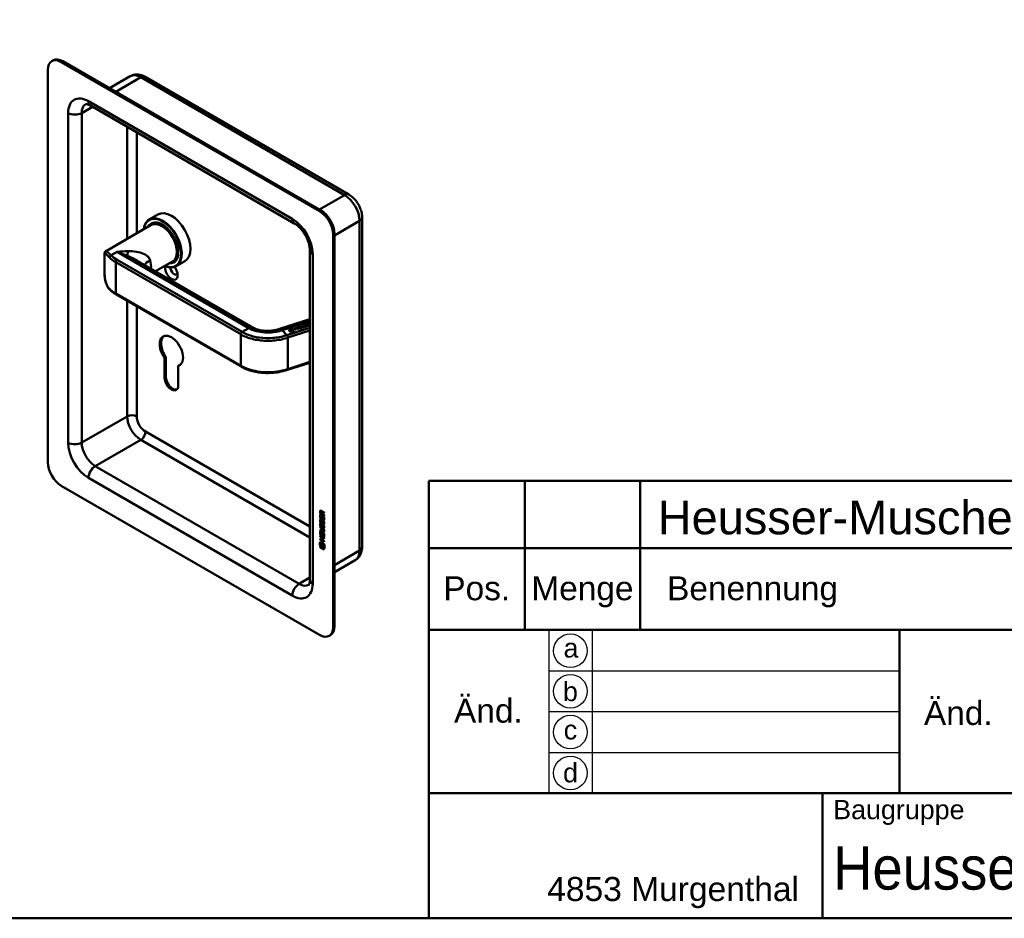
# Model space of a CAD drawing. Header units: millimetres. Extents: x 20 to 833, y 20 to 574.
# Tile 2 of 4: x 355 to 560, y 20 to 207. Entities that reach past the tile are written whole.
import ezdxf
from ezdxf.enums import TextEntityAlignment as Align

# ---------------------------------------------------------------- set-up
doc = ezdxf.new("R2010")
doc.units = ezdxf.units.MM
doc.header["$LTSCALE"] = 2
for name, color, linetype, lineweight in [('Sichtbare Kanten(DIN)', 7, 'Continuous', 50), ('Sichtbare tangentiale Kanten(DIN)', 7, 'Continuous', 50), ('Skizziergeometrie(DIN)', 7, 'Continuous', 50), ('Skizzierlinie(DIN)', 7, 'Continuous', 25), ('Symbole(DIN)', 7, 'Continuous', 25)]:
    doc.layers.add(name, color=color, linetype=linetype, lineweight=lineweight)
doc.styles.add('Aktuell-DIN', font='arial.ttf')
doc.styles.add('Textstil10', font='arial.ttf')
doc.styles.add('Textstil41', font='arial.ttf', dxfattribs={"width": 0.8})
doc.styles.add('Textstil83', font='arial.ttf', dxfattribs={"width": 0.8})

# ---------------------------------------------------------------- blocks, each defined once
blk = doc.blocks.new('Ränder Standardrahmen')
at = {"layer": 'Skizziergeometrie(DIN)', "flags": 128}
blk.add_lwpolyline([(10, 10), (10, 287), (410, 287), (410, 10), (10, 10)], dxfattribs=at)
blk = doc.blocks.new('Schriftfelder Heusser')
at = {"layer": 'Skizziergeometrie(DIN)'}
for p, q in [((101, 229.92), (101, 236.92)), ((101, 236.92), (291, 236.92)), ((111, 229.92), (111, 236.92)), ((123, 229.92), (123, 236.92)), ((101, 191.42), (101, 229.92)), ((101, 229.92), (291, 229.92)), ((111, 229.92), (111, 221.42)), ((123, 229.92), (123, 221.42)), ((101, 221.42), (291, 221.42)), ((150, 221.42), (150, 204.42)), ((101, 204.42), (291, 204.42)), ((142, 204.42), (142, 191.42)), ((291, 191.42), (101, 191.42))]:
    blk.add_line(p, q, dxfattribs=at)
at = {"layer": 'Skizzierlinie(DIN)'}
for p, q in [((113.5, 221.42), (113.5, 204.42)), ((118, 221.42), (118, 204.42)), ((113.5, 217.17), (150, 217.17)), ((113.5, 212.92), (150, 212.92)), ((113.5, 208.67), (150, 208.67))]:
    blk.add_line(p, q, dxfattribs=at)
for centre in [(115.75, 219.25), (115.75, 215.04), (115.75, 210.79), (115.75, 206.54)]:
    blk.add_circle(centre, 1.75, dxfattribs=at)
at = {"layer": 'Symbole(DIN)', "color": 179, "true_color": 0x262659, "style": 'Aktuell-DIN'}
for s, insert, char_height, attachment_point in [('Pos.', (106, 227), 2.489, 2), ('Menge', (117, 227), 2.489, 2), ('Benennung', (125.81, 225.38), 2.489, 4), ('\\fArial|b0|i0;a', (115.81, 219.53), 2, 5), ('\\fArial|b0|i0;b', (115.75, 215), 2, 5), ('\\fArial|b0|i0;c', (115.75, 211.01), 2, 5), ('\\fArial|b0|i0;d', (115.76, 206.55), 2, 5), ('\\fArial|b0|i0;\\H2.0000;Baugruppe', (143.1, 203.73), 2, 1), ('\\fArial|b0|i0;\\H2.5000;4853 Murgenthal', (113.33, 192.46), 2.5, 7)]:
    blk.add_mtext(s, dxfattribs=dict(at, insert=insert, char_height=char_height, attachment_point=attachment_point))
at = {"layer": 'Symbole(DIN)', "color": 179, "true_color": 0x262659, "char_height": 2.489, "width": 12.3494, "attachment_point": 5, "style": 'Aktuell-DIN'}
for insert in [(107.21, 213), (156.12, 212.76)]:
    blk.add_mtext('Änd.', dxfattribs=dict(at, insert=insert))
at = {"layer": 'Symbole(DIN)', "color": 7, "insert": (143.1, 196.62), "char_height": 4.5, "width": 90.18, "attachment_point": 4, "style": 'Aktuell-DIN'}
blk.add_mtext('\\fArial|b0|i0;\\W0.90;\\H4.5000;Heusser-Muschel Serie 6  EN179', dxfattribs=at)
at = {"layer": 'Symbole(DIN)', "color": 179, "true_color": 0x262659}
for tag, height, style, p in [('AUTOR', 2.49, 'Aktuell-DIN', (240.03, 219.26)), ('KONTROLLDATUM', 2, 'Textstil10', (217.42, 215.04)), ('KONTROLLIERT_VON', 2, 'Textstil10', (239.98, 215.05))]:
    blk.add_attdef(tag, text='', height=height, dxfattribs=dict(at, style=style)).set_placement(p, align=Align.MIDDLE_LEFT)
at = {"layer": 'Symbole(DIN)', "color": 179, "true_color": 0x262659, "style": 'Textstil10'}
blk.add_attdef('ERSTELLUNGSDATUM_001', (217.04, 218.29), '', height=2, dxfattribs=at)
at = {"layer": 'Symbole(DIN)', "color": 7, "style": 'Textstil83', "width": 0.8}
blk.add_attdef('Anfänglicher_Ansichtsmaßstab_001', (281.57, 213.34), '', height=2.3, dxfattribs=at)
at = {"layer": 'Symbole(DIN)', "color": 179, "true_color": 0x262659, "style": 'Textstil10'}
blk.add_attdef('PROJEKT', text='', height=2, dxfattribs=at).set_placement((217.77, 209.72), align=Align.BOTTOM_LEFT)
at = {"layer": 'Symbole(DIN)', "color": 7, "style": 'Textstil41', "width": 0.8}
blk.add_attdef('STATUS', text='', height=5, dxfattribs=at).set_placement((284.53, 195.86), align=Align.MIDDLE_CENTER)

msp = doc.modelspace()

# ---------------------------------------------------------------- linework, layer by layer
at = {"layer": 'Sichtbare Kanten(DIN)'}
for p, q in [((361.527, 198.38), (361.81, 198.543)), ((417.268, 167.155), (363.527, 198.182)), ((417.55, 167.318), (363.81, 198.345)), ((360.699, 196.549), (360.699, 114.899)), ((373.552, 192.72), (377.874, 195.215)), ((423.4, 170.592), (380.974, 195.086)), ((412.025, 164.606), (369.599, 189.101)), ((383.638, 166.452), (381.828, 165.407)), ((382.258, 164.27), (372.733, 158.771)), ((382.384, 164.574), (382.214, 164.476)), ((426.139, 97.263), (426.139, 165.848)), ((420.096, 80.606), (420.096, 162.256)), ((420.379, 80.769), (420.379, 162.419)), ((372.498, 158.296), (372.498, 154.786)), ((380.652, 158.262), (380.652, 158.262)), ((415.268, 90.404), (415.268, 158.99)), ((379.468, 156.764), (403.384, 142.956)), ((386.658, 156.649), (383.163, 154.631)), ((386.984, 156.606), (386.814, 156.508)), ((389.238, 156.753), (387.428, 155.708)), ((374.924, 149.825), (400.946, 134.802)), ((415.268, 144.669), (408.946, 142.646)), ((414.448, 143.588), (414.469, 143.535)), ((414.448, 143.588), (414.448, 143.581)), ((414.448, 143.581), (414.466, 143.535)), ((414.73, 143.613), (414.73, 143.606)), ((414.757, 143.652), (414.754, 143.65)), ((414.809, 143.554), (414.809, 143.547)), ((414.823, 143.553), (414.828, 143.552)), ((414.823, 143.546), (414.828, 143.546)), ((415.042, 143.778), (415.063, 143.725)), ((415.042, 143.778), (415.042, 143.771)), ((415.042, 143.771), (415.06, 143.725)), ((415.2, 143.859), (415.268, 143.88)), ((415.268, 143.789), (415.2, 143.859)), ((415.205, 143.854), (415.268, 143.874)), ((415.221, 143.496), (415.22, 143.497)), ((410.795, 142.462), (411.062, 142.547)), ((411.183, 142.058), (410.795, 142.462)), ((410.8, 142.457), (411.062, 142.54)), ((411.062, 142.547), (411.449, 142.143)), ((411.062, 142.547), (411.062, 142.54)), ((411.062, 142.54), (411.444, 142.142)), ((411.069, 142.63), (411.625, 142.728)), ((411.575, 142.103), (411.069, 142.63)), ((411.074, 142.624), (411.625, 142.721)), ((411.449, 142.143), (411.183, 142.058)), ((412.014, 142.323), (411.575, 142.103)), ((411.625, 142.728), (412.014, 142.323)), ((411.625, 142.728), (411.625, 142.721)), ((411.625, 142.721), (412.01, 142.321)), ((411.971, 142.826), (412.059, 142.854)), ((412.341, 142.441), (411.971, 142.826)), ((411.976, 142.821), (412.059, 142.847)), ((412.059, 142.854), (412.22, 142.687)), ((412.059, 142.854), (412.059, 142.847)), ((412.059, 142.847), (412.22, 142.68)), ((412.22, 142.687), (412.583, 142.803)), ((412.22, 142.68), (412.583, 142.796)), ((412.22, 142.687), (412.22, 142.68)), ((412.629, 142.755), (412.266, 142.639)), ((412.266, 142.639), (412.429, 142.469)), ((412.266, 142.639), (412.266, 142.632)), ((412.266, 142.632), (412.424, 142.468)), ((412.429, 142.469), (412.341, 142.441)), ((412.423, 142.97), (412.511, 142.998)), ((412.583, 142.803), (412.423, 142.97)), ((412.427, 142.965), (412.511, 142.992)), ((412.511, 142.998), (412.88, 142.613)), ((412.511, 142.998), (412.511, 142.992)), ((412.511, 142.992), (412.875, 142.612)), ((412.583, 142.803), (412.583, 142.796)), ((412.792, 142.585), (412.629, 142.755)), ((412.696, 143.057), (413.163, 143.207)), ((413.065, 142.673), (412.696, 143.057)), ((412.701, 143.052), (413.163, 143.201)), ((412.88, 142.613), (412.792, 142.585)), ((413.208, 143.16), (412.829, 143.039)), ((412.829, 143.039), (412.945, 142.918)), ((412.829, 143.039), (412.829, 143.032)), ((412.829, 143.032), (412.945, 142.912)), ((412.945, 142.918), (413.282, 143.026)), ((412.945, 142.912), (413.282, 143.02)), ((412.945, 142.918), (412.945, 142.912)), ((413.327, 142.979), (412.99, 142.871)), ((412.99, 142.871), (413.108, 142.748)), ((412.99, 142.871), (412.99, 142.865)), ((412.99, 142.865), (413.108, 142.741)), ((413.538, 142.824), (413.065, 142.673)), ((413.108, 142.748), (413.492, 142.871)), ((413.108, 142.741), (413.492, 142.864)), ((413.108, 142.748), (413.108, 142.741)), ((413.163, 143.207), (413.208, 143.16)), ((413.163, 143.207), (413.163, 143.201)), ((413.163, 143.201), (413.204, 143.159)), ((413.282, 143.026), (413.327, 142.979)), ((413.282, 143.026), (413.282, 143.02)), ((413.282, 143.02), (413.322, 142.978)), ((413.296, 143.25), (413.384, 143.278)), ((413.509, 143.028), (413.296, 143.25)), ((413.301, 143.245), (413.384, 143.271)), ((413.384, 143.278), (413.6, 143.053)), ((413.384, 143.278), (413.384, 143.271)), ((413.384, 143.271), (413.6, 143.046)), ((413.492, 142.871), (413.538, 142.824)), ((413.492, 142.871), (413.492, 142.864)), ((413.492, 142.864), (413.533, 142.822)), ((413.748, 143.394), (413.836, 143.422)), ((413.964, 143.169), (413.748, 143.394)), ((413.753, 143.389), (413.836, 143.416)), ((413.836, 143.422), (414.048, 143.201)), ((413.836, 143.422), (413.836, 143.416)), ((413.836, 143.416), (414.048, 143.194)), ((413.895, 142.992), (413.897, 142.993)), ((413.895, 142.986), (413.897, 142.986)), ((414.007, 143.087), (414.007, 143.08)), ((414.136, 143.423), (414.136, 143.416)), ((414.163, 143.462), (414.16, 143.46)), ((414.215, 143.364), (414.215, 143.357)), ((414.229, 143.363), (414.234, 143.362)), ((414.229, 143.356), (414.234, 143.356)), ((414.627, 143.306), (414.626, 143.307)), ((414.64, 143.276), (414.64, 143.27)), ((415.234, 143.466), (415.234, 143.46)), ((384.995, 132.547), (385.001, 136.651)), ((385.001, 136.651), (385.284, 136.814)), ((385.284, 136.814), (385.278, 132.71)), ((410.597, 134.119), (415.268, 135.614)), ((387.868, 134.99), (388.151, 135.153)), ((387.868, 134.99), (387.88, 130.884)), ((363.527, 110), (417.268, 78.973)), ((417.466, 104.692), (417.424, 104.668)), ((417.424, 104.239), (417.424, 104.668)), ((417.466, 104.263), (417.466, 104.692)), ((417.523, 104.597), (417.523, 104.306)), ((417.61, 104.747), (417.568, 104.722)), ((417.894, 104.5), (418.232, 104.564)), ((418.232, 104.564), (418.232, 104.422)), ((417.466, 104.263), (417.424, 104.239)), ((418.232, 103.773), (417.424, 104.239)), ((417.425, 103.347), (417.424, 104.001)), ((417.424, 104.001), (417.523, 103.945)), ((417.467, 103.371), (417.425, 103.347)), ((418.233, 102.881), (417.425, 103.347)), ((418.232, 103.822), (417.466, 104.263)), ((417.467, 103.371), (417.467, 103.977)), ((418.233, 102.93), (417.467, 103.371)), ((417.473, 103.066), (417.569, 102.978)), ((417.523, 104.306), (417.811, 104.14)), ((417.523, 103.945), (417.523, 103.413)), ((417.523, 103.413), (417.776, 103.267)), ((417.53, 102.598), (417.532, 102.592)), ((417.766, 102.48), (417.769, 102.483)), ((417.776, 103.267), (417.776, 103.74)), ((417.776, 103.74), (417.874, 103.683)), ((417.818, 103.292), (417.776, 103.267)), ((417.811, 104.14), (417.81, 104.431)), ((417.853, 104.165), (417.811, 104.14)), ((417.818, 103.292), (417.818, 103.715)), ((417.853, 104.165), (417.853, 104.455)), ((417.874, 103.683), (417.875, 103.21)), ((417.875, 103.21), (418.134, 103.061)), ((418.232, 104.422), (417.909, 104.361)), ((417.952, 104.386), (417.909, 104.361)), ((417.909, 104.361), (417.909, 104.083)), ((417.909, 104.083), (418.232, 103.897)), ((417.988, 102.689), (417.946, 102.665)), ((418.232, 104.439), (417.952, 104.386)), ((418.019, 102.653), (418.016, 102.655)), ((418.062, 102.677), (418.019, 102.653)), ((418.062, 102.677), (418.058, 102.679)), ((418.134, 103.599), (418.233, 103.542)), ((418.134, 103.061), (418.134, 103.599)), ((418.177, 103.085), (418.134, 103.061)), ((418.177, 103.085), (418.177, 103.574)), ((418.232, 103.897), (418.232, 103.773)), ((418.233, 103.542), (418.233, 102.881)), ((417.426, 101.312), (417.426, 101.435)), ((417.426, 101.435), (417.891, 101.167)), ((417.468, 101.336), (417.426, 101.312)), ((417.898, 101.04), (417.426, 101.312)), ((417.426, 100.68), (417.426, 100.803)), ((417.426, 100.803), (417.899, 100.531)), ((417.469, 100.704), (417.426, 100.68)), ((417.892, 100.411), (417.426, 100.68)), ((417.427, 99.838), (417.427, 100.493)), ((417.427, 100.493), (417.525, 100.436)), ((417.468, 101.336), (417.468, 101.411)), ((417.941, 101.064), (417.468, 101.336)), ((417.469, 100.704), (417.469, 100.778)), ((417.934, 100.436), (417.469, 100.704)), ((417.469, 99.863), (417.469, 100.469)), ((417.474, 102.234), (417.57, 102.146)), ((417.525, 100.436), (417.525, 99.905)), ((417.53, 101.766), (417.532, 101.76)), ((417.754, 102.469), (417.712, 102.445)), ((417.755, 101.637), (417.712, 101.613)), ((417.757, 102.471), (417.714, 102.447)), ((417.757, 101.639), (417.715, 101.615)), ((417.723, 102.455), (417.726, 102.459)), ((417.724, 101.623), (417.727, 101.627)), ((417.766, 101.648), (417.769, 101.651)), ((417.989, 101.857), (417.946, 101.833)), ((418.02, 101.821), (418.016, 101.823)), ((418.062, 101.845), (418.02, 101.821)), ((418.062, 101.845), (418.059, 101.847)), ((418.117, 102.129), (418.074, 102.104)), ((418.117, 101.297), (418.075, 101.272)), ((418.135, 100.515), (418.093, 100.491)), ((418.147, 100.64), (418.147, 100.643)), ((418.19, 100.664), (418.19, 100.667)), ((417.469, 99.863), (417.427, 99.838)), ((418.235, 99.372), (417.427, 99.838)), ((417.427, 99.456), (417.427, 99.579)), ((417.427, 99.579), (418.235, 99.113)), ((417.469, 99.481), (417.427, 99.456)), ((417.778, 99.253), (417.427, 99.456)), ((417.427, 98.947), (417.779, 98.744)), ((417.427, 98.824), (417.427, 98.947)), ((417.47, 98.848), (417.427, 98.824)), ((418.236, 98.358), (417.427, 98.824)), ((418.235, 99.421), (417.469, 99.863)), ((417.469, 99.481), (417.469, 99.555)), ((417.821, 99.278), (417.469, 99.481)), ((417.47, 98.848), (417.47, 98.923)), ((418.236, 98.407), (417.47, 98.848)), ((417.525, 99.905), (417.778, 99.759)), ((417.778, 99.759), (417.778, 100.232)), ((417.778, 100.232), (417.877, 100.175)), ((417.821, 99.783), (417.778, 99.759)), ((417.821, 99.278), (417.778, 99.253)), ((417.779, 98.744), (417.778, 99.253)), ((417.821, 98.769), (417.779, 98.744)), ((417.821, 99.783), (417.821, 100.207)), ((417.821, 98.769), (417.821, 99.278)), ((417.877, 100.175), (417.877, 99.702)), ((417.877, 99.702), (418.137, 99.552)), ((417.922, 99.22), (417.879, 99.195)), ((418.235, 98.99), (417.879, 99.195)), ((417.879, 99.195), (417.88, 98.686)), ((417.88, 98.686), (418.236, 98.481)), ((418.235, 99.039), (417.922, 99.22)), ((418.136, 100.09), (418.235, 100.034)), ((418.137, 99.552), (418.136, 100.09)), ((418.179, 99.577), (418.137, 99.552)), ((418.179, 99.577), (418.179, 100.066)), ((418.235, 100.034), (418.235, 99.372)), ((418.235, 99.113), (418.235, 98.99)), ((418.236, 98.481), (418.236, 98.358)), ((417.279, 97.741), (417.408, 98.364)), ((417.321, 97.766), (417.279, 97.741)), ((418.386, 97.103), (417.279, 97.741)), ((417.321, 97.766), (417.441, 98.344)), ((418.377, 97.157), (417.321, 97.766)), ((417.408, 98.364), (418.258, 97.873)), ((417.409, 97.2), (417.409, 97.573)), ((417.409, 97.573), (418.256, 97.084)), ((417.451, 97.224), (417.409, 97.2)), ((418.257, 96.711), (417.409, 97.2)), ((417.451, 97.224), (417.451, 97.549)), ((418.257, 96.76), (417.451, 97.224)), ((418.256, 97.084), (418.257, 96.711)), ((418.258, 97.873), (418.386, 97.103)), ((420.379, 92.019), (424.7, 94.514)), ((419.268, 78.775), (419.55, 78.938))]:
    msp.add_line(p, q, dxfattribs=at)
for centre, major_axis, ratio, start_param, end_param in [((363.527, 194.916), (-2, 3.464), 0.5773503, 5.4977871, 7.0685835), ((363.81, 195.079), (-2, 3.464), 0.5773503, 5.4977871, 6.2831853), ((384.628, 160.557), (2.8, -4.85), 0.5773503, 5.616239, 10.0917243), ((384.571, 160.525), (-2.76, 4.78), 0.5773503, 2.4932761, 6.9315019), ((386.438, 161.603), (-2.8, 4.85), 0.5773503, 3.1415927, 6.2831853), ((417.268, 163.889), (2, -3.464), 0.5773503, 0.7853982, 2.3561945), ((417.55, 164.052), (-2, 3.464), 0.5773503, 3.9269908, 5.4977871), ((384.571, 160.525), (2.34, -4.053), 0.5773503, 5.9355207, 9.7724426), ((384.514, 160.492), (2.3, -3.984), 0.5773503, 5.9872224, 9.7207409), ((384.458, 160.459), (-2.26, 3.914), 0.5773503, 2.9106512, 6.5141268), ((384.599, 160.541), (-2.32, 4.018), 0.5773503, 5.5020883, 6.5389379), ((384.741, 160.623), (-2.32, 4.018), 0.5773503, 0.0304835, 0.1372034), ((384.458, 160.459), (-2.2, 3.811), 0.5773503, 3.1415927, 6.2831853), ((384.684, 160.59), (-2.3, 3.984), 0.5773503, 6.0631329, 6.2831853), ((384.599, 160.541), (2.32, -4.018), 0.5773503, 6.0274328, 7.0642824), ((384.741, 160.623), (2.32, -4.018), 0.5773503, 6.1459819, 6.2527018), ((384.684, 160.59), (2.3, -3.984), 0.5773503, 0, 0.2200524), ((386.438, 154.581), (0.93, -1.611), 0.5773503, 3.6588999, 8.1384516), ((387.003, 154.907), (0.53, -0.918), 0.5773503, 3.7962348, 6.7390892), ((415.121, 143.531), (0.98, 0.101), 0.1306558, 2.8536594, 2.9128004), ((415.039, 143.611), (-0.308, 0.002), 0.3140122, 5.8900038, 6.3502975), ((415.039, 143.604), (-0.308, 0.002), 0.3140122, 0.0017676, 0.0671122), ((415.646, 143.714), (-0.912, -0.094), 0.1364714, 5.9829398, 6.0438992), ((414.821, 143.562), (-0.0452, 0.0025), 0.2117073, 1.3157896, 1.6238677), ((414.821, 143.556), (-0.0452, 0.0025), 0.2117073, 1.3157896, 1.6238677), ((414.742, 143.458), (-0.492, -0.008), 0.2652419, 2.8459655, 3.3673533), ((386.438, 138.087), (-1.72, 2.979), 0.5773503, 2.9848549, 8.0074616), ((414.107, 143.892), (-0.513, -0.929), 0.5704401, 6.1077341, 6.8260734), ((415.485, 147.629), (-1.792, -4.639), 0.2175939, 6.1818534, 6.4567864), ((415.485, 147.622), (-1.792, -4.639), 0.2175939, 6.1818534, 6.4567864), ((412.464, 143.366), (1.641, -0.294), 0.2310017, 5.8723694, 6.5908333), ((412.464, 143.359), (1.641, -0.294), 0.2310017, 0.0496553, 0.307648), ((414.448, 143.421), (0.311, -0.002), 0.3127339, 2.7507921, 3.2086234), ((414.448, 143.414), (0.311, -0.002), 0.3127339, 3.1437543, 3.2086234), ((414.227, 143.372), (0.0452, -0.0025), 0.2117073, 4.4573822, 4.7654604), ((414.227, 143.366), (0.0452, -0.0025), 0.2117073, 4.4573822, 4.7654604), ((414.149, 143.268), (0.491, 0.008), 0.2654445, 5.9874104, 6.5091032), ((414.149, 143.262), (0.491, 0.008), 0.2654445, 5.9874104, 6.278685), ((414.742, 143.452), (-0.492, -0.008), 0.2652419, 2.8459655, 3.1371018), ((386.721, 138.251), (-1.72, 2.979), 0.5773503, 0.0823146, 1.7242763), ((386.721, 138.251), (1.72, -2.979), 0.5773503, 6.1264475, 6.2008707), ((386.438, 131.711), (1.02, -1.767), 0.5773503, 3.9253982, 7.0719811), ((386.721, 131.875), (1.02, -1.767), 0.5773503, 3.9253982, 6.1440888), ((363.527, 113.266), (-2, 3.464), 0.5773503, 0.7853982, 2.3561945), ((417.856, 104.152), (0.286, -0.572), 0.3018053, 2.7134514, 3.6861959), ((417.899, 104.177), (0.286, -0.572), 0.3018053, 2.7134514, 3.1598323), ((417.462, 104.352), (-0.033, -0.523), 0.8538447, 1.9114132, 2.7422207), ((417.886, 103.409), (-0.277, -0.918), 0.2807195, 5.8113081, 5.8722675), ((417.74, 102.737), (-0.059, -0.3), 0.7208547, 5.3532226, 5.8135163), ((417.749, 102.497), (-0.0247, -0.0326), 0.5831485, 1.1658563, 1.4739344), ((417.833, 102.209), (-0.144, -0.463), 0.6139172, 2.4678315, 2.9892193), ((417.876, 102.233), (-0.144, -0.463), 0.6139172, 2.4678315, 2.9892193), ((417.911, 102.644), (-0.302, -0.983), 0.2698513, 5.8321038, 5.8912448), ((417.743, 101.906), (-0.062, -0.301), 0.7217684, 5.3618399, 5.8196712), ((417.707, 102.473), (-0.0247, -0.0326), 0.5831485, 1.1658563, 1.4739344), ((417.707, 101.641), (-0.0247, -0.0326), 0.5831485, 1.1658563, 1.4739344), ((417.75, 101.665), (-0.0247, -0.0326), 0.5831485, 1.1658563, 1.4739344), ((416.813, 100.261), (1.387, 0.567), 0.6428783, 6.0273762, 6.7458401), ((416.811, 102.563), (1.355, -2.2), 0.2164349, 5.9024385, 6.6207779), ((411.511, 110.938), (6.585, -10.446), 0.0794163, 6.133766, 6.408699), ((416.853, 102.587), (1.355, -2.2), 0.2164349, 5.9024385, 6.2332142), ((417.834, 101.377), (-0.144, -0.462), 0.6142241, 2.4670859, 2.9887787), ((417.877, 101.402), (-0.144, -0.462), 0.6142241, 2.4670859, 2.9887787), ((411.553, 110.963), (6.585, -10.446), 0.0794163, 6.2800982, 6.408699), ((417.268, 82.239), (2, -3.464), 0.5773503, 5.4977871, 7.0685835), ((417.55, 82.402), (2, -3.464), 0.5773503, 0, 0.7853982)]:
    msp.add_ellipse(centre, major_axis=major_axis, ratio=ratio, start_param=start_param, end_param=end_param, dxfattribs=at)
for points, knots in [([(380.974, 195.086), (380.807, 195.183), (380.632, 195.269), (380.262, 195.415), (380.067, 195.475), (379.657, 195.557), (379.442, 195.58), (378.996, 195.576), (378.766, 195.547), (378.309, 195.428), (378.083, 195.336), (377.874, 195.215)], [1.57079633, 1.57079633, 1.57079633, 1.57079633, 1.72787596, 1.72787596, 1.88495559, 1.88495559, 2.04203522, 2.04203522, 2.19911486, 2.19911486, 2.35619449, 2.35619449, 2.35619449, 2.35619449]), ([(369.599, 189.101), (369.455, 189.184), (369.321, 189.248), (369.081, 189.343), (368.977, 189.373), (368.806, 189.407), (368.74, 189.412), (368.649, 189.411), (368.623, 189.406), (368.598, 189.399), (368.599, 189.398), (368.599, 189.398)], [1.57079633, 1.57079633, 1.57079633, 1.57079633, 1.72787596, 1.72787596, 1.88495559, 1.88495559, 2.04203522, 2.04203522, 2.19911486, 2.19911486, 2.35619449, 2.35619449, 2.35619449, 2.35619449]), ([(426.139, 165.848), (426.139, 166.234), (426.087, 166.611), (425.909, 167.348), (425.781, 167.708), (425.462, 168.399), (425.271, 168.731), (424.832, 169.353), (424.584, 169.643), (424.035, 170.166), (423.734, 170.399), (423.4, 170.592)], [0, 0, 0, 0, 0.3141593, 0.3141593, 0.6283185, 0.6283185, 0.9424778, 0.9424778, 1.2566371, 1.2566371, 1.5707963, 1.5707963, 1.5707963, 1.5707963]), ([(415.268, 158.99), (415.268, 159.251), (415.239, 159.554), (415.108, 160.227), (415.003, 160.598), (414.714, 161.366), (414.527, 161.763), (414.089, 162.528), (413.837, 162.896), (413.305, 163.553), (413.025, 163.843), (412.497, 164.3), (412.25, 164.476), (412.025, 164.606)], [0, 0, 0, 0, 0.2471265, 0.2471265, 0.5076091, 0.5076091, 0.778558, 0.778558, 1.053397, 1.053397, 1.3246151, 1.3246151, 1.5707963, 1.5707963, 1.5707963, 1.5707963]), ([(372.498, 158.302), (372.498, 158.357), (372.5, 158.418), (372.536, 158.542), (372.556, 158.59), (372.623, 158.686), (372.675, 158.736), (372.734, 158.77)], [0, 0, 0, 0, 0.13347153, 0.13347153, 0.20467434, 0.20467434, 0.28052083, 0.28052083, 0.28052083, 0.28052083]), ([(373.603, 150.829), (373.378, 151.06), (373.189, 151.345), (372.871, 152.014), (372.749, 152.41), (372.564, 153.326), (372.516, 153.866), (372.499, 154.53), (372.498, 154.646), (372.498, 154.762)], [0.0060237, 0.0060237, 0.0060237, 0.0060237, 0.3206976, 0.3206976, 0.6697709, 0.6697709, 1.0884915, 1.0884915, 1.1764126, 1.1764126, 1.1764126, 1.1764126]), ([(374.924, 149.825), (374.823, 149.883), (374.725, 149.943), (374.534, 150.066), (374.441, 150.129), (374.26, 150.258), (374.172, 150.325), (374.003, 150.46), (373.921, 150.529), (373.764, 150.67), (373.688, 150.743), (373.615, 150.816)], [1.57079633, 1.57079633, 1.57079633, 1.57079633, 1.62405513, 1.62405513, 1.67731393, 1.67731393, 1.73057274, 1.73057274, 1.78383154, 1.78383154, 1.83709034, 1.83709034, 1.83709034, 1.83709034]), ([(403.398, 142.948), (403.605, 142.829), (403.851, 142.714), (404.431, 142.503), (404.782, 142.41), (405.535, 142.279), (405.948, 142.242), (406.784, 142.233), (407.218, 142.263), (408.036, 142.391), (408.428, 142.487), (408.85, 142.615), (408.898, 142.63), (408.947, 142.646)], [0, 0, 0, 0, 0.2474278, 0.2474278, 0.5369938, 0.5369938, 0.8434696, 0.8434696, 1.164205, 1.164205, 1.4858777, 1.4858777, 1.5283545, 1.5283545, 1.5283545, 1.5283545]), ([(413.964, 143.169), (413.983, 143.149), (414, 143.126), (414.008, 143.091), (414.008, 143.078), (413.999, 143.054), (413.991, 143.043), (413.965, 143.022), (413.948, 143.012), (413.918, 143), (413.908, 142.996), (413.897, 142.993)], [0, 0, 0, 0, 0.030130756, 0.030130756, 0.046431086, 0.046431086, 0.062072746, 0.062072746, 0.079974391, 0.079974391, 0.089297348, 0.089297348, 0.089297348, 0.089297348]), ([(413.897, 142.986), (413.908, 142.99), (413.918, 142.994), (413.948, 143.006), (413.965, 143.016), (413.991, 143.037), (413.999, 143.048), (414.006, 143.066), (414.007, 143.073), (414.007, 143.08)], [0, 0, 0, 0, 0.009336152, 0.009336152, 0.027263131, 0.027263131, 0.042926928, 0.042926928, 0.052138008, 0.052138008, 0.052138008, 0.052138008]), ([(410.598, 134.12), (410.02, 133.935), (409.413, 133.766), (407.842, 133.493), (406.836, 133.432), (405.003, 133.522), (404.145, 133.647), (402.555, 134.052), (401.804, 134.338), (401.085, 134.723), (401.014, 134.762), (400.944, 134.803)], [0, 0, 0, 0, 0.4954117, 0.4954117, 1.228732, 1.228732, 1.8747586, 1.8747586, 2.5270558, 2.5270558, 2.5996466, 2.5996466, 2.5996466, 2.5996466]), ([(418.147, 100.643), (418.147, 100.658), (418.147, 100.674), (418.142, 100.721), (418.136, 100.753), (418.115, 100.814), (418.101, 100.842), (418.067, 100.896), (418.047, 100.921), (417.986, 100.983), (417.941, 101.015), (417.898, 101.04)], [0, 0, 0, 0, 0.01400423, 0.01400423, 0.0408947, 0.0408947, 0.06439039, 0.06439039, 0.08887549, 0.08887549, 0.13413559, 0.13413559, 0.13413559, 0.13413559]), ([(418.19, 100.667), (418.19, 100.683), (418.189, 100.698), (418.184, 100.745), (418.178, 100.778), (418.157, 100.839), (418.144, 100.867), (418.11, 100.921), (418.09, 100.945), (418.028, 101.008), (417.983, 101.04), (417.941, 101.064)], [0, 0, 0, 0, 0.01400423, 0.01400423, 0.0408947, 0.0408947, 0.06439039, 0.06439039, 0.08887549, 0.08887549, 0.13413559, 0.13413559, 0.13413559, 0.13413559]), ([(424.7, 94.514), (424.91, 94.634), (425.102, 94.784), (425.434, 95.12), (425.574, 95.306), (425.801, 95.689), (425.888, 95.887), (426.022, 96.283), (426.067, 96.482), (426.126, 96.875), (426.139, 97.07), (426.139, 97.263)], [5.49778714, 5.49778714, 5.49778714, 5.49778714, 5.65486678, 5.65486678, 5.81194641, 5.81194641, 5.96902604, 5.96902604, 6.12610567, 6.12610567, 6.28318531, 6.28318531, 6.28318531, 6.28318531]), ([(415.025, 89.389), (415.025, 89.389), (415.026, 89.389), (415.044, 89.407), (415.061, 89.427), (415.107, 89.505), (415.136, 89.564), (415.192, 89.73), (415.218, 89.835), (415.256, 90.09), (415.268, 90.238), (415.268, 90.404)], [5.49778714, 5.49778714, 5.49778714, 5.49778714, 5.65486678, 5.65486678, 5.81194641, 5.81194641, 5.96902604, 5.96902604, 6.12610567, 6.12610567, 6.28318531, 6.28318531, 6.28318531, 6.28318531])]:
    msp.add_open_spline(points, degree=3, knots=knots, dxfattribs=at)
for points in [[(372.498, 158.295), (372.498, 158.298), (372.498, 158.3), (372.498, 158.302)], [(372.498, 154.762), (372.498, 154.77), (372.498, 154.778), (372.498, 154.786)], [(414.052, 143.384), (414.031, 143.417), (414.035, 143.459), (414.087, 143.494)], [(414.041, 143.419), (414.042, 143.442), (414.056, 143.466), (414.087, 143.487)], [(414.087, 143.494), (414.132, 143.524), (414.182, 143.546), (414.264, 143.564)], [(414.087, 143.487), (414.132, 143.518), (414.182, 143.539), (414.264, 143.558)], [(414.34, 143.521), (414.273, 143.511), (414.22, 143.495), (414.177, 143.471)], [(414.264, 143.564), (414.299, 143.572), (414.353, 143.582), (414.402, 143.586)], [(414.264, 143.558), (414.299, 143.566), (414.353, 143.576), (414.402, 143.579)], [(414.469, 143.535), (414.469, 143.535), (414.377, 143.527), (414.34, 143.521)], [(414.402, 143.586), (414.416, 143.587), (414.448, 143.588), (414.448, 143.588)], [(414.402, 143.579), (414.416, 143.58), (414.448, 143.581), (414.448, 143.581)], [(414.646, 143.574), (414.625, 143.607), (414.629, 143.649), (414.681, 143.684)], [(414.634, 143.609), (414.636, 143.632), (414.65, 143.656), (414.681, 143.678)], [(414.663, 143.553), (414.651, 143.566), (414.65, 143.57), (414.646, 143.574)], [(414.83, 143.495), (414.766, 143.495), (414.704, 143.51), (414.663, 143.553)], [(414.681, 143.684), (414.726, 143.714), (414.776, 143.736), (414.858, 143.754)], [(414.681, 143.678), (414.726, 143.708), (414.776, 143.729), (414.858, 143.748)], [(414.731, 143.606), (414.736, 143.582), (414.769, 143.559), (414.809, 143.554)], [(414.731, 143.6), (414.736, 143.575), (414.769, 143.553), (414.809, 143.547)], [(414.934, 143.711), (414.867, 143.701), (414.814, 143.685), (414.771, 143.661)], [(414.828, 143.552), (414.863, 143.551), (414.908, 143.556), (414.972, 143.567)], [(414.828, 143.546), (414.863, 143.545), (414.908, 143.549), (414.972, 143.56)], [(414.981, 143.51), (414.918, 143.499), (414.872, 143.495), (414.83, 143.495)], [(414.858, 143.754), (414.893, 143.763), (414.947, 143.772), (414.996, 143.776)], [(414.858, 143.748), (414.893, 143.756), (414.947, 143.766), (414.996, 143.769)], [(415.063, 143.725), (415.062, 143.725), (414.971, 143.717), (414.934, 143.711)], [(414.972, 143.567), (415.069, 143.583), (415.131, 143.585), (415.189, 143.579)], [(414.972, 143.56), (415.069, 143.577), (415.131, 143.579), (415.189, 143.572)], [(415.034, 143.518), (415.026, 143.517), (414.982, 143.51), (414.981, 143.51)], [(414.996, 143.776), (415.01, 143.777), (415.042, 143.778), (415.042, 143.778)], [(414.996, 143.769), (415.01, 143.77), (415.042, 143.771), (415.042, 143.771)], [(415.157, 143.525), (415.127, 143.528), (415.087, 143.526), (415.034, 143.518)], [(415.22, 143.497), (415.204, 143.514), (415.186, 143.521), (415.157, 143.525)], [(415.189, 143.579), (415.218, 143.575), (415.244, 143.568), (415.268, 143.554)], [(415.189, 143.572), (415.218, 143.569), (415.244, 143.561), (415.268, 143.548)], [(414.07, 143.363), (414.057, 143.376), (414.056, 143.379), (414.052, 143.384)], [(414.236, 143.305), (414.172, 143.305), (414.11, 143.319), (414.07, 143.363)], [(414.137, 143.416), (414.142, 143.392), (414.175, 143.369), (414.215, 143.364)], [(414.137, 143.41), (414.142, 143.385), (414.175, 143.363), (414.215, 143.357)], [(414.234, 143.362), (414.269, 143.361), (414.314, 143.366), (414.378, 143.377)], [(414.234, 143.356), (414.269, 143.355), (414.314, 143.359), (414.378, 143.37)], [(414.387, 143.32), (414.324, 143.309), (414.278, 143.305), (414.236, 143.305)], [(414.283, 143.162), (414.283, 143.162), (414.362, 143.16), (414.436, 143.173)], [(414.311, 143.105), (414.309, 143.108), (414.283, 143.161), (414.283, 143.162)], [(414.286, 143.155), (414.302, 143.155), (414.371, 143.155), (414.436, 143.166)], [(414.507, 143.129), (414.426, 143.108), (414.329, 143.105), (414.311, 143.105)], [(414.378, 143.377), (414.475, 143.393), (414.538, 143.395), (414.595, 143.389)], [(414.378, 143.37), (414.475, 143.386), (414.538, 143.388), (414.595, 143.382)], [(414.44, 143.328), (414.432, 143.327), (414.388, 143.32), (414.387, 143.32)], [(414.436, 143.173), (414.523, 143.189), (414.587, 143.209), (414.619, 143.238)], [(414.436, 143.166), (414.523, 143.182), (414.587, 143.203), (414.619, 143.232)], [(414.563, 143.335), (414.533, 143.338), (414.493, 143.336), (414.44, 143.328)], [(414.571, 143.147), (414.551, 143.14), (414.53, 143.135), (414.507, 143.129)], [(414.626, 143.307), (414.61, 143.324), (414.593, 143.331), (414.563, 143.335)], [(414.706, 143.219), (414.678, 143.19), (414.634, 143.167), (414.571, 143.147)], [(414.595, 143.389), (414.633, 143.384), (414.666, 143.372), (414.695, 143.35)], [(414.595, 143.382), (414.633, 143.378), (414.666, 143.366), (414.695, 143.343)], [(414.695, 143.35), (414.741, 143.314), (414.755, 143.268), (414.706, 143.219)], [(414.695, 143.343), (414.72, 143.324), (414.735, 143.302), (414.737, 143.278)], [(414.877, 143.352), (414.877, 143.352), (414.956, 143.35), (415.03, 143.363)], [(414.904, 143.295), (414.903, 143.299), (414.877, 143.352), (414.877, 143.352)], [(414.88, 143.345), (414.896, 143.345), (414.965, 143.345), (415.03, 143.357)], [(415.101, 143.319), (415.02, 143.298), (414.923, 143.295), (414.904, 143.295)], [(415.03, 143.363), (415.117, 143.379), (415.181, 143.399), (415.213, 143.428)], [(415.03, 143.357), (415.117, 143.372), (415.181, 143.393), (415.213, 143.422)], [(415.165, 143.337), (415.145, 143.33), (415.124, 143.325), (415.101, 143.319)], [(415.268, 143.383), (415.241, 143.366), (415.208, 143.35), (415.165, 143.337)], [(417.424, 104.668), (417.428, 104.81), (417.493, 104.923), (417.667, 104.823)], [(417.466, 104.692), (417.468, 104.761), (417.484, 104.822), (417.52, 104.857)], [(417.81, 104.431), (417.81, 104.52), (417.786, 104.64), (417.668, 104.708)], [(417.853, 104.455), (417.853, 104.544), (417.828, 104.665), (417.71, 104.733)], [(417.439, 102.603), (417.413, 102.696), (417.405, 102.777), (417.417, 102.877)], [(417.417, 102.877), (417.422, 102.92), (417.433, 102.981), (417.453, 103.026)], [(417.598, 102.361), (417.534, 102.408), (417.469, 102.493), (417.439, 102.603)], [(417.482, 102.627), (417.456, 102.72), (417.448, 102.801), (417.459, 102.902)], [(417.453, 103.026), (417.459, 103.039), (417.473, 103.066), (417.473, 103.066)], [(417.459, 102.902), (417.464, 102.943), (417.475, 103.002), (417.494, 103.047)], [(417.64, 102.385), (417.577, 102.433), (417.512, 102.517), (417.482, 102.627)], [(417.526, 102.851), (417.508, 102.779), (417.506, 102.707), (417.523, 102.627)], [(417.569, 102.978), (417.569, 102.978), (417.536, 102.891), (417.526, 102.851)], [(417.59, 102.489), (417.631, 102.445), (417.685, 102.426), (417.714, 102.447)], [(417.726, 102.459), (417.746, 102.484), (417.762, 102.528), (417.777, 102.599)], [(417.769, 102.483), (417.788, 102.508), (417.804, 102.552), (417.819, 102.623)], [(417.777, 102.599), (417.801, 102.706), (417.829, 102.758), (417.869, 102.79)], [(417.819, 102.623), (417.841, 102.72), (417.866, 102.772), (417.901, 102.805)], [(417.873, 102.495), (417.858, 102.425), (417.84, 102.381), (417.819, 102.349)], [(417.869, 102.79), (417.895, 102.811), (417.932, 102.813), (417.983, 102.792)], [(417.887, 102.552), (417.885, 102.543), (417.873, 102.495), (417.873, 102.495)], [(417.939, 102.66), (417.919, 102.643), (417.902, 102.607), (417.887, 102.552)], [(418.016, 102.655), (417.981, 102.674), (417.96, 102.676), (417.939, 102.66)], [(417.983, 102.792), (418.064, 102.757), (418.144, 102.679), (418.199, 102.544)], [(418.058, 102.679), (418.027, 102.697), (418.007, 102.7), (417.988, 102.689)], [(418.134, 102.245), (418.154, 102.343), (418.153, 102.433), (418.123, 102.515)], [(418.177, 102.27), (418.196, 102.368), (418.196, 102.458), (418.166, 102.54)], [(418.199, 102.544), (418.231, 102.467), (418.246, 102.386), (418.246, 102.298)], [(417.44, 101.771), (417.414, 101.864), (417.406, 101.945), (417.417, 102.045)], [(417.417, 102.045), (417.422, 102.088), (417.434, 102.149), (417.454, 102.194)], [(417.598, 101.529), (417.535, 101.576), (417.47, 101.661), (417.44, 101.771)], [(417.482, 101.795), (417.456, 101.888), (417.448, 101.969), (417.46, 102.07)], [(417.454, 102.194), (417.46, 102.207), (417.474, 102.234), (417.474, 102.234)], [(417.46, 102.07), (417.465, 102.111), (417.476, 102.17), (417.495, 102.215)], [(417.641, 101.553), (417.577, 101.601), (417.512, 101.685), (417.482, 101.795)], [(417.526, 102.019), (417.508, 101.947), (417.507, 101.875), (417.523, 101.795)], [(417.57, 102.146), (417.57, 102.146), (417.536, 102.059), (417.526, 102.019)], [(417.59, 101.657), (417.632, 101.613), (417.685, 101.594), (417.715, 101.615)], [(417.641, 102.332), (417.613, 102.348), (417.607, 102.354), (417.598, 102.361)], [(417.642, 101.5), (417.613, 101.516), (417.608, 101.522), (417.598, 101.529)], [(417.684, 102.356), (417.655, 102.373), (417.649, 102.378), (417.64, 102.385)], [(417.819, 102.349), (417.786, 102.299), (417.731, 102.279), (417.641, 102.332)], [(417.684, 101.524), (417.656, 101.541), (417.65, 101.546), (417.641, 101.553)], [(417.819, 101.517), (417.787, 101.467), (417.732, 101.447), (417.642, 101.5)], [(417.802, 102.328), (417.768, 102.32), (417.726, 102.331), (417.684, 102.356)], [(417.803, 101.496), (417.772, 101.488), (417.733, 101.495), (417.684, 101.524)], [(417.727, 101.627), (417.746, 101.652), (417.762, 101.696), (417.778, 101.767)], [(417.754, 102.469), (417.755, 102.47), (417.756, 102.471), (417.757, 102.471)], [(417.755, 101.637), (417.755, 101.638), (417.756, 101.638), (417.757, 101.639)], [(417.769, 101.651), (417.789, 101.676), (417.805, 101.72), (417.82, 101.791)], [(417.778, 101.767), (417.801, 101.873), (417.83, 101.926), (417.87, 101.958)], [(417.874, 101.663), (417.858, 101.593), (417.841, 101.549), (417.819, 101.517)], [(417.82, 101.791), (417.841, 101.888), (417.867, 101.94), (417.901, 101.973)], [(417.87, 101.958), (417.896, 101.979), (417.933, 101.981), (417.984, 101.96)], [(417.887, 101.72), (417.885, 101.711), (417.874, 101.663), (417.874, 101.663)], [(417.94, 101.828), (417.92, 101.811), (417.903, 101.775), (417.887, 101.72)], [(418.016, 101.823), (417.982, 101.842), (417.961, 101.844), (417.94, 101.828)], [(417.984, 101.96), (418.065, 101.925), (418.145, 101.847), (418.2, 101.712)], [(418.059, 101.847), (418.028, 101.865), (418.008, 101.868), (417.989, 101.857)], [(418.074, 102.104), (418.074, 102.104), (418.118, 102.162), (418.134, 102.245)], [(418.178, 102.016), (418.173, 102.021), (418.074, 102.104), (418.074, 102.104)], [(418.075, 101.272), (418.075, 101.272), (418.118, 101.33), (418.135, 101.413)], [(418.179, 101.184), (418.173, 101.189), (418.075, 101.272), (418.075, 101.272)], [(418.117, 102.129), (418.117, 102.129), (418.16, 102.186), (418.177, 102.27)], [(418.201, 102.057), (418.171, 102.083), (418.117, 102.129), (418.117, 102.129)], [(418.117, 101.297), (418.117, 101.297), (418.161, 101.354), (418.177, 101.438)], [(418.202, 101.225), (418.171, 101.251), (418.117, 101.297), (418.117, 101.297)], [(418.135, 101.413), (418.154, 101.511), (418.154, 101.601), (418.124, 101.683)], [(418.177, 101.438), (418.197, 101.536), (418.196, 101.626), (418.166, 101.708)], [(418.242, 102.214), (418.233, 102.111), (418.189, 102.029), (418.178, 102.016)], [(418.242, 101.382), (418.234, 101.279), (418.189, 101.197), (418.179, 101.184)], [(418.2, 101.712), (418.231, 101.635), (418.246, 101.554), (418.246, 101.466)], [(418.246, 102.298), (418.246, 102.271), (418.244, 102.244), (418.242, 102.214)], [(418.246, 101.466), (418.246, 101.439), (418.245, 101.412), (418.242, 101.382)]]:
    msp.add_open_spline(points, degree=3, dxfattribs=at)
at = {"layer": 'Sichtbare tangentiale Kanten(DIN)'}
for p, q in [((363.527, 198.182), (363.81, 198.345)), ((374.841, 191.976), (380.074, 194.997)), ((380.074, 194.997), (422.5, 170.502)), ((367.77, 187.567), (370.013, 188.862)), ((369.184, 190.017), (411.611, 165.522)), ((364.942, 118.981), (364.942, 187.567)), ((367.77, 187.567), (367.77, 118.981)), ((377.245, 161.376), (377.245, 184.686)), ((379.225, 183.543), (379.225, 162.519)), ((417.268, 167.481), (422.5, 170.502)), ((417.55, 167.318), (417.268, 167.155)), ((420.379, 162.092), (425.611, 165.113)), ((425.611, 165.113), (425.611, 96.528)), ((420.096, 162.256), (420.379, 162.419)), ((375.124, 158.663), (373.899, 157.956)), ((375.124, 158.663), (402.56, 142.823)), ((377.276, 157.872), (403.031, 143.002)), ((415.853, 158.173), (415.853, 89.588)), ((374.841, 156.54), (400.863, 141.517)), ((374.841, 150.008), (374.841, 156.54)), ((401.146, 142.007), (375.124, 157.03)), ((400.863, 134.985), (374.841, 150.008)), ((377.245, 124.452), (377.245, 148.485)), ((379.225, 147.342), (379.225, 124.452)), ((409.021, 142.654), (415.268, 144.654)), ((409.506, 142.368), (415.268, 144.212)), ((414.087, 143.494), (414.087, 143.487)), ((414.264, 143.564), (414.264, 143.558)), ((414.402, 143.586), (414.402, 143.579)), ((414.681, 143.684), (414.681, 143.678)), ((414.731, 143.606), (414.731, 143.6)), ((414.823, 143.553), (414.823, 143.546)), ((414.828, 143.552), (414.828, 143.546)), ((414.858, 143.754), (414.858, 143.748)), ((414.972, 143.567), (414.972, 143.56)), ((414.996, 143.776), (414.996, 143.769)), ((415.189, 143.579), (415.189, 143.572)), ((400.863, 134.985), (400.863, 141.517)), ((401.146, 142.007), (402.56, 142.823)), ((409.506, 142.368), (410.475, 141.358)), ((415.268, 142.892), (410.475, 141.358)), ((410.669, 140.83), (415.268, 142.301)), ((413.6, 143.053), (413.6, 143.046)), ((413.895, 142.992), (413.895, 142.986)), ((413.897, 142.993), (413.897, 142.986)), ((414.048, 143.201), (414.048, 143.194)), ((414.137, 143.416), (414.137, 143.41)), ((414.229, 143.363), (414.229, 143.356)), ((414.234, 143.362), (414.234, 143.356)), ((414.378, 143.377), (414.378, 143.37)), ((414.436, 143.173), (414.436, 143.166)), ((414.595, 143.389), (414.595, 143.382)), ((414.619, 143.238), (414.619, 143.232)), ((414.695, 143.35), (414.695, 143.343)), ((415.03, 143.363), (415.03, 143.357)), ((415.213, 143.428), (415.213, 143.422)), ((410.669, 140.83), (410.669, 134.298)), ((415.268, 135.769), (410.669, 134.298)), ((384.995, 132.547), (385.278, 132.71)), ((367.77, 118.981), (377.245, 124.452)), ((381.064, 121.268), (415.268, 101.52)), ((370.599, 114.082), (380.074, 119.553)), ((415.268, 99.234), (380.074, 119.553)), ((370.599, 114.082), (413.025, 89.588)), ((411.611, 87.138), (369.184, 111.633)), ((417.71, 104.733), (417.668, 104.708)), ((417.459, 102.902), (417.417, 102.877)), ((417.482, 102.627), (417.439, 102.603)), ((417.492, 103.048), (417.453, 103.026)), ((417.766, 102.48), (417.723, 102.455)), ((417.769, 102.483), (417.726, 102.459)), ((417.819, 102.623), (417.777, 102.599)), ((417.853, 104.455), (417.81, 104.431)), ((417.889, 102.801), (417.869, 102.79)), ((418.058, 102.679), (418.016, 102.655)), ((418.166, 102.54), (418.123, 102.515)), ((417.46, 102.07), (417.417, 102.045)), ((417.482, 101.795), (417.44, 101.771)), ((417.493, 102.216), (417.454, 102.194)), ((417.64, 102.385), (417.598, 102.361)), ((417.641, 101.553), (417.598, 101.529)), ((417.684, 102.356), (417.641, 102.332)), ((417.684, 101.524), (417.642, 101.5)), ((417.766, 101.648), (417.724, 101.623)), ((417.769, 101.651), (417.727, 101.627)), ((417.82, 101.791), (417.778, 101.767)), ((417.89, 101.969), (417.87, 101.958)), ((417.934, 100.436), (417.892, 100.411)), ((417.941, 101.064), (417.898, 101.04)), ((418.059, 101.847), (418.016, 101.823)), ((418.166, 101.708), (418.124, 101.683)), ((418.177, 102.27), (418.134, 102.245)), ((418.177, 101.438), (418.135, 101.413)), ((418.19, 100.667), (418.147, 100.643)), ((418.19, 100.664), (418.147, 100.64)), ((420.379, 93.507), (425.611, 96.528)), ((413.025, 89.588), (415.268, 90.882)), ((420.379, 80.769), (420.096, 80.606))]:
    msp.add_line(p, q, dxfattribs=at)
for centre, major_axis, ratio, start_param, end_param in [((380.074, 191.405), (-2.2, 3.811), 0.5773503, 5.4977871, 6.2831853), ((380.074, 193.528), (0.9, 1.559), 0.5773503, 0, 0.7853982), ((369.184, 185.118), (-3, 5.196), 0.5773503, 5.4977871, 7.0685835), ((370.599, 185.934), (-2, 3.464), 0.5773503, 0, 0.7853982), ((370.599, 190.833), (-1, -1.732), 0.5773503, 5.4977871, 6.2831853), ((366.356, 188.384), (-2, 0), 0.5773503, 0.7853982, 2.3561945), ((422.5, 169.033), (0.9, 1.559), 0.5773503, 0, 0.7853982), ((422.5, 166.91), (2.2, -3.811), 0.5773503, 0.7853982, 2.3561945), ((413.025, 166.338), (-1, -1.732), 0.5773503, 5.4977871, 6.2831853), ((411.611, 160.623), (-3, 5.196), 0.5773503, 3.9269908, 5.4977871), ((424.339, 165.848), (1.8, 0), 0.5773503, 5.4977871, 6.2831853), ((373.899, 157.629), (0.284, 0.281), 0.7089346, 0.9590008, 2.5297971), ((380.498, 160.133), (-7.6, 0), 0.5773503, 0.5191041, 0.7853982), ((378.219, 161.495), (-0.926, -3.891), 0.0558603, 5.4819458, 5.9230175), ((417.268, 158.99), (-2, 0), 0.5773503, 0, 0.7853982), ((380.498, 159.806), (8, 0), 0.5773503, 3.6606968, 3.9269908), ((375.124, 156.704), (0.2, 0.346), 0.5773503, 0.7853982, 2.3561945), ((384.641, 156.57), (-3.857, -1.06), 0.3363318, 5.3723237, 5.9707146), ((379.084, 157.357), (-2.2, 3.811), 0.5773503, 3.8235301, 4.2878282), ((380.498, 153.274), (-8, 0), 0.5773503, 0.5191041, 0.7853982), ((373.899, 151.097), (-0.284, -0.281), 0.7089346, 5.6713898, 6.2831853), ((375.124, 150.172), (-0.2, -0.346), 0.5773503, 5.4977871, 6.2831853), ((401.146, 141.68), (0.2, 0.346), 0.5773503, 0.7853982, 2.3561945), ((402.56, 141.19), (1, 1.732), 0.5773503, 0.4455613, 0.7853982), ((402.701, 141.734), (0.7, 1.212), 0.5773503, 0.0041413, 0.4455613), ((409.312, 141.503), (-0.366, 1.143), 0.3958454, 6.1268977, 6.2809396), ((409.506, 140.735), (-0.61, 1.905), 0.3958454, 5.603299, 6.1268977), ((410.475, 141.032), (-0.122, 0.381), 0.3958454, 4.0325026, 5.603299), ((401.146, 135.148), (-0.2, -0.346), 0.5773503, 5.4977871, 6.2769548), ((410.475, 134.5), (0.122, -0.381), 0.3958454, 0.0065434, 0.89091), ((378.235, 123.88), (-1.4, 0), 0.5773503, 3.9269908, 5.4977871), ((380.074, 122.819), (-2, 3.464), 0.5773503, 0.7853982, 2.3561945), ((381.064, 123.391), (1.3, -2.252), 0.5773503, 3.9269908, 5.4977871), ((380.074, 120.696), (-0.7, -1.212), 0.5773503, 0.7853982, 2.3561945), ((366.356, 119.798), (-2, 0), 0.5773503, 0.7853982, 2.3561945), ((369.184, 116.532), (3, -5.196), 0.5773503, 3.9269908, 5.4977871), ((370.599, 117.348), (2, -3.464), 0.5773503, 3.9269908, 5.4977871), ((370.599, 112.449), (-1, -1.732), 0.5773503, 3.9269908, 5.4977871), ((422.5, 98.324), (2.2, -3.811), 0.5773503, 0, 0.7853982), ((424.339, 97.263), (1.8, 0), 0.5773503, 5.4977871, 6.2831853), ((417.268, 90.404), (-2, 0), 0.5773503, 0, 0.7853982), ((413.025, 87.955), (-1, -1.732), 0.5773503, 3.9269908, 5.4977871), ((411.611, 92.037), (3, -5.196), 0.5773503, 5.4977871, 7.0685835), ((413.025, 92.854), (2, -3.464), 0.5773503, 5.4977871, 6.2831853)]:
    msp.add_ellipse(centre, major_axis=major_axis, ratio=ratio, start_param=start_param, end_param=end_param, dxfattribs=at)
for points, knots in [([(372.498, 158.302), (372.499, 158.334), (372.502, 158.358), (372.509, 158.375), (372.535, 158.438), (372.616, 158.394), (372.783, 158.251), (372.867, 158.179), (372.972, 158.082), (373.101, 157.959), (373.229, 157.836), (373.382, 157.687), (373.552, 157.515)], [2.3195361, 2.3195361, 2.3195361, 2.3195361, 2.4472382, 2.4472382, 2.4472382, 2.9366858, 2.9366858, 2.9366858, 3.1814096, 3.1814096, 3.1814096, 3.4261334, 3.4261334, 3.4261334, 3.4261334]), ([(373.899, 157.956), (373.715, 158.132), (373.382, 158.432), (372.959, 158.753), (372.795, 158.806), (372.734, 158.77)], [-3.42613344, -3.42613344, -3.42613344, -3.42613344, -3.18140962, -2.9366858, -2.56151761, -2.56151761, -2.56151761, -2.56151761]), ([(377.418, 158.825), (376.672, 158.824), (375.899, 158.768), (375.129, 158.664), (375.126, 158.663), (375.124, 158.663)], [6.62628273, 6.62628273, 6.62628273, 6.62628273, 7.40512976, 7.40512976, 7.40751608, 7.40751608, 7.40751608, 7.40751608]), ([(375.124, 158.663), (375.126, 158.662), (375.128, 158.662), (375.849, 158.428), (376.573, 158.163), (377.276, 157.872)], [-7.40751608, -7.40751608, -7.40751608, -7.40751608, -7.40512976, -7.40512976, -6.62628273, -6.62628273, -6.62628273, -6.62628273]), ([(377.276, 157.872), (377.811, 157.634), (378.56, 157.27), (379.266, 156.881), (379.468, 156.764)], [-11.9982993, -11.9982993, -11.9982993, -11.9982993, -11.3792994, -11.12107706, -11.12107706, -11.12107706, -11.12107706]), ([(381.995, 156.945), (381.941, 157.141), (381.657, 157.685), (380.705, 158.328), (379.172, 158.738), (378.016, 158.825), (377.418, 158.825)], [9.8317996, 9.8317996, 9.8317996, 9.8317996, 10.1412996, 10.7602995, 11.3792994, 11.9982993, 11.9982993, 11.9982993, 11.9982993]), ([(373.552, 150.983), (373.382, 151.155), (373.23, 151.366), (373.101, 151.603), (372.973, 151.84), (372.867, 152.104), (372.783, 152.386), (372.615, 152.948), (372.534, 153.582), (372.508, 154.238), (372.501, 154.411), (372.498, 154.586), (372.498, 154.762)], [0, 0, 0, 0, 0.2447238, 0.2447238, 0.2447238, 0.4894476, 0.4894476, 0.4894476, 0.9788953, 0.9788953, 0.9788953, 1.108455, 1.108455, 1.108455, 1.108455]), ([(400.863, 141.517), (401.209, 141.317), (402.355, 140.766), (404.646, 140.183), (407.652, 140.103), (409.541, 140.469), (410.488, 140.772), (410.579, 140.801), (410.669, 140.83)], [-2.5201828, -2.5201828, -2.5201828, -2.5201828, -2.1712248, -1.4733087, -0.7753925, -0.0774764, -0.0774764, 0, 0, 0, 0]), ([(410.475, 141.358), (410.385, 141.329), (410.294, 141.301), (409.39, 141.011), (407.596, 140.663), (404.739, 140.74), (402.563, 141.294), (401.475, 141.817), (401.146, 142.007)], [0, 0, 0, 0, 0.0774764, 0.0774764, 0.7753925, 1.4733087, 2.1712248, 2.5201828, 2.5201828, 2.5201828, 2.5201828]), ([(402.56, 142.823), (403.001, 142.569), (404.043, 142.143), (405.877, 141.846), (407.789, 141.903), (408.958, 142.193), (409.506, 142.368)], [0, 0, 0, 0, 0.2494672, 0.4990754, 0.7494591, 1, 1, 1, 1]), ([(403.031, 143.002), (403.405, 142.786), (404.314, 142.421), (405.913, 142.184), (407.004, 142.228), (408.051, 142.378), (408.55, 142.504), (409.021, 142.654)], [0, 0, 0, 0, 0.2461349, 0.4935493, 0.7465777, 0.7494591, 1, 1, 1, 1]), ([(410.669, 134.298), (410.579, 134.269), (410.488, 134.24), (410.398, 134.211), (409.193, 133.825), (407.814, 133.625), (406.436, 133.632), (405.747, 133.636), (405.059, 133.692), (404.395, 133.798), (403.067, 134.01), (401.837, 134.422), (400.863, 134.985)], [-2.5201828, -2.5201828, -2.5201828, -2.5201828, -2.4467942, -2.4467942, -2.4467942, -1.4680765, -1.4680765, -1.4680765, -0.9787177, -0.9787177, -0.9787177, 0, 0, 0, 0])]:
    msp.add_open_spline(points, degree=3, knots=knots, dxfattribs=at)

# ---------------------------------------------------------------- block references
at = {"xscale": 2, "yscale": 2, "zscale": 2}
for name, p in [('Ränder Standardrahmen', (0, 0)), ('Schriftfelder Heusser', (238, -362.833))]:
    msp.add_blockref(name, p, dxfattribs=at)

# ---------------------------------------------------------------- texts
at = {"layer": 'Symbole(DIN)', "color": 7, "insert": (487.659, 106.906), "char_height": 7, "width": 145.65549, "attachment_point": 1, "style": 'Aktuell-DIN'}
msp.add_mtext('{\\fArial|b0|i0;\\H7.0000;Heusser-Muschel S6.42.D2.372R}', dxfattribs=at)

doc.saveas('drawing.dxf')
